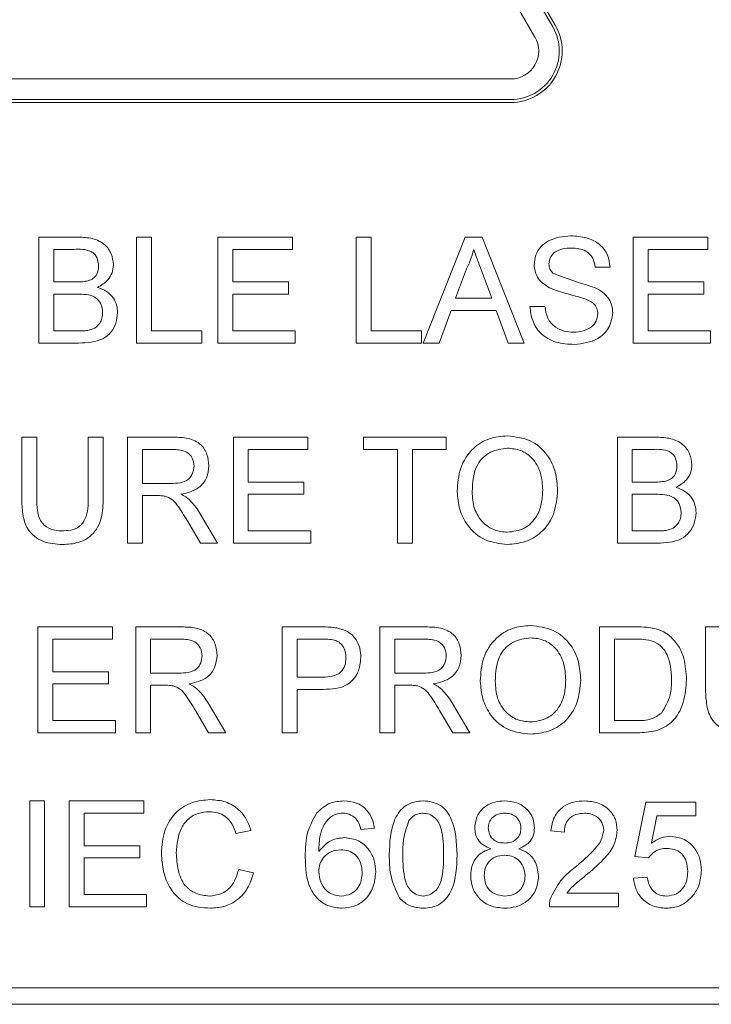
# Paper-space layout 'Sheet1' of a CAD drawing. Header units: millimetres. Extents: x 0 to 432, y 0 to 279.
# Tile 19 of 90: x 196 to 204, y 81 to 92. Entities that reach past the tile are written whole.
import ezdxf

# ---------------------------------------------------------------- set-up
doc = ezdxf.new("R2010")
doc.units = ezdxf.units.MM
doc.header["$LTSCALE"] = 0.5

psp = doc.layouts.new('Sheet1')

# ---------------------------------------------------------------- linework, layer by layer
at = {"color": 7, "linetype": 'Continuous', "lineweight": 15}
for p, q in [((202.145, 92.382), (195.542, 103.819)), ((202.175, 92.4), (195.572, 103.836)), ((201.938, 92.262), (195.334, 103.699)), ((188.449, 91.774), (201.655, 91.774)), ((188.449, 91.534), (201.655, 91.534)), ((188.449, 91.499), (201.655, 91.499)), ((196.163, 88.701), (196.163, 89.933)), ((196.163, 89.933), (196.624, 89.933)), ((197.3, 88.701), (197.3, 89.933)), ((197.3, 89.933), (197.473, 89.933)), ((197.473, 89.933), (197.473, 88.843)), ((198.247, 89.933), (199.116, 89.933)), ((198.247, 88.701), (198.247, 89.933)), ((199.116, 89.933), (199.116, 89.791)), ((199.858, 88.701), (199.858, 89.933)), ((199.858, 89.933), (200.032, 89.933)), ((200.032, 89.933), (200.032, 88.843)), ((200.638, 88.701), (201.127, 89.933)), ((201.127, 89.933), (201.323, 89.933)), ((201.323, 89.933), (201.812, 88.701)), ((203.08, 88.701), (203.08, 89.933)), ((203.08, 89.933), (203.949, 89.933)), ((203.949, 89.933), (203.949, 89.791)), ((196.571, 89.791), (196.336, 89.791)), ((196.336, 89.791), (196.336, 89.412)), ((199.116, 89.791), (198.421, 89.791)), ((198.421, 89.791), (198.421, 89.412)), ((203.254, 89.791), (203.254, 89.412)), ((203.949, 89.791), (203.254, 89.791)), ((201.14, 89.563), (201.014, 89.222)), ((201.435, 89.222), (201.315, 89.546)), ((202.812, 89.586), (202.638, 89.586)), ((196.336, 89.412), (196.59, 89.412)), ((198.421, 89.412), (199.069, 89.412)), ((199.069, 89.412), (199.069, 89.27)), ((203.254, 89.412), (203.902, 89.412)), ((203.902, 89.412), (203.902, 89.27)), ((196.336, 89.27), (196.336, 88.843)), ((196.608, 89.27), (196.336, 89.27)), ((199.069, 89.27), (198.421, 89.27)), ((198.421, 89.27), (198.421, 88.843)), ((203.902, 89.27), (203.254, 89.27)), ((203.254, 89.27), (203.254, 88.843)), ((201.014, 89.222), (201.435, 89.222)), ((200.962, 89.08), (200.822, 88.701)), ((201.487, 89.08), (200.962, 89.08)), ((201.627, 88.701), (201.487, 89.08)), ((201.88, 89.128), (202.054, 89.128)), ((196.336, 88.843), (196.628, 88.843)), ((197.473, 88.843), (198.058, 88.843)), ((198.058, 88.843), (198.058, 88.701)), ((198.421, 88.843), (199.148, 88.843)), ((199.148, 88.843), (199.148, 88.701)), ((200.032, 88.843), (200.617, 88.843)), ((200.617, 88.843), (200.617, 88.701)), ((203.254, 88.843), (203.981, 88.843)), ((203.981, 88.843), (203.981, 88.701)), ((196.625, 88.701), (196.163, 88.701)), ((198.058, 88.701), (197.3, 88.701)), ((199.148, 88.701), (198.247, 88.701)), ((200.617, 88.701), (199.858, 88.701)), ((200.822, 88.701), (200.638, 88.701)), ((201.812, 88.701), (201.627, 88.701)), ((203.981, 88.701), (203.08, 88.701)), ((195.963, 86.896), (195.963, 87.605)), ((195.963, 87.605), (196.137, 87.605)), ((196.137, 87.605), (196.137, 86.905)), ((196.737, 87.605), (196.911, 87.605)), ((196.737, 86.905), (196.737, 87.605)), ((196.911, 87.605), (196.911, 86.896)), ((197.195, 86.373), (197.195, 87.605)), ((197.195, 87.605), (197.729, 87.605)), ((198.427, 87.605), (199.295, 87.605)), ((198.427, 86.373), (198.427, 87.605)), ((199.295, 87.605), (199.295, 87.463)), ((199.943, 87.463), (199.943, 87.605)), ((199.943, 87.605), (200.906, 87.605)), ((200.906, 87.605), (200.906, 87.463)), ((202.897, 86.373), (202.897, 87.605)), ((202.897, 87.605), (203.358, 87.605)), ((197.736, 87.463), (197.369, 87.463)), ((197.369, 87.463), (197.369, 87.068)), ((199.295, 87.463), (198.601, 87.463)), ((198.601, 87.463), (198.601, 87.084)), ((200.338, 87.463), (199.943, 87.463)), ((200.338, 86.373), (200.338, 87.463)), ((200.906, 87.463), (200.512, 87.463)), ((200.512, 87.463), (200.512, 86.373)), ((203.305, 87.463), (203.07, 87.463)), ((203.07, 87.463), (203.07, 87.084)), ((198.601, 87.084), (199.248, 87.084)), ((199.248, 87.084), (199.248, 86.942)), ((203.07, 87.084), (203.324, 87.084)), ((197.369, 87.068), (197.699, 87.068)), ((197.546, 86.926), (197.369, 86.926)), ((197.369, 86.926), (197.369, 86.373)), ((199.248, 86.942), (198.601, 86.942)), ((198.601, 86.942), (198.601, 86.515)), ((203.342, 86.942), (203.07, 86.942)), ((203.07, 86.942), (203.07, 86.515)), ((198.044, 86.373), (197.891, 86.633)), ((198.041, 86.713), (198.243, 86.373)), ((198.601, 86.515), (199.327, 86.515)), ((199.327, 86.515), (199.327, 86.373)), ((203.07, 86.515), (203.362, 86.515)), ((197.369, 86.373), (197.195, 86.373)), ((198.243, 86.373), (198.044, 86.373)), ((199.327, 86.373), (198.427, 86.373)), ((200.512, 86.373), (200.338, 86.373)), ((203.359, 86.373), (202.897, 86.373)), ((196.152, 84.166), (196.152, 85.398)), ((196.152, 85.398), (197.021, 85.398)), ((197.021, 85.398), (197.021, 85.256)), ((197.29, 84.166), (197.29, 85.398)), ((197.29, 85.398), (197.824, 85.398)), ((198.995, 84.166), (198.995, 85.398)), ((198.995, 85.398), (199.448, 85.398)), ((200.133, 84.166), (200.133, 85.398)), ((200.133, 85.398), (200.667, 85.398)), ((202.691, 84.166), (202.691, 85.398)), ((202.691, 85.398), (203.112, 85.398)), ((203.923, 84.689), (203.923, 85.398)), ((203.923, 85.398), (204.097, 85.398)), ((197.021, 85.256), (196.326, 85.256)), ((196.326, 85.256), (196.326, 84.877)), ((197.831, 85.256), (197.463, 85.256)), ((197.463, 85.256), (197.463, 84.861)), ((199.463, 85.256), (199.169, 85.256)), ((199.169, 85.256), (199.169, 84.813)), ((200.673, 85.256), (200.306, 85.256)), ((200.306, 85.256), (200.306, 84.861)), ((203.115, 85.256), (202.865, 85.256)), ((202.865, 85.256), (202.865, 84.308)), ((196.326, 84.877), (196.974, 84.877)), ((196.974, 84.877), (196.974, 84.734)), ((197.463, 84.861), (197.793, 84.861)), ((199.169, 84.813), (199.466, 84.813)), ((200.306, 84.861), (200.636, 84.861)), ((196.974, 84.734), (196.326, 84.734)), ((196.326, 84.734), (196.326, 84.308)), ((197.641, 84.719), (197.463, 84.719)), ((197.463, 84.719), (197.463, 84.166)), ((199.471, 84.671), (199.169, 84.671)), ((199.169, 84.671), (199.169, 84.166)), ((200.484, 84.719), (200.306, 84.719)), ((200.306, 84.719), (200.306, 84.166)), ((198.136, 84.506), (198.338, 84.166)), ((200.979, 84.506), (201.181, 84.166)), ((198.139, 84.166), (197.986, 84.426)), ((200.982, 84.166), (200.828, 84.426)), ((196.326, 84.308), (197.053, 84.308)), ((197.053, 84.308), (197.053, 84.166)), ((202.865, 84.308), (203.119, 84.308)), ((197.053, 84.166), (196.152, 84.166)), ((197.463, 84.166), (197.29, 84.166)), ((198.338, 84.166), (198.139, 84.166)), ((199.169, 84.166), (198.995, 84.166)), ((200.306, 84.166), (200.133, 84.166)), ((201.181, 84.166), (200.982, 84.166)), ((203.132, 84.166), (202.691, 84.166)), ((196.057, 82.141), (196.057, 83.373)), ((196.057, 83.373), (196.23, 83.373)), ((196.23, 83.373), (196.23, 82.141)), ((196.515, 82.141), (196.515, 83.373)), ((196.515, 83.373), (197.383, 83.373)), ((197.383, 83.373), (197.383, 83.231)), ((203.101, 82.725), (203.227, 83.357)), ((203.227, 83.357), (203.812, 83.357)), ((203.812, 83.357), (203.812, 83.199)), ((197.383, 83.231), (196.688, 83.231)), ((196.688, 83.231), (196.688, 82.852)), ((203.356, 83.199), (203.294, 82.88)), ((203.812, 83.199), (203.356, 83.199)), ((198.631, 83.031), (198.457, 82.993)), ((200.068, 83.057), (199.91, 83.041)), ((202.28, 83.01), (202.122, 83.025)), ((196.688, 82.852), (197.336, 82.852)), ((197.336, 82.852), (197.336, 82.71)), ((203.259, 82.71), (203.101, 82.725)), ((197.336, 82.71), (196.688, 82.71)), ((196.688, 82.71), (196.688, 82.283)), ((198.489, 82.576), (198.663, 82.535)), ((203.085, 82.473), (203.243, 82.488)), ((196.688, 82.283), (197.415, 82.283)), ((197.415, 82.283), (197.415, 82.141)), ((202.309, 82.299), (202.911, 82.299)), ((202.911, 82.299), (202.911, 82.141)), ((196.23, 82.141), (196.057, 82.141)), ((197.415, 82.141), (196.515, 82.141)), ((202.911, 82.141), (202.106, 82.141)), ((216.409, 81.197), (176.404, 81.197)), ((176.404, 81.007), (216.409, 81.007))]:
    psp.add_line(p, q, dxfattribs=at)
for radius in [0.6, 0.566, 0.326]:
    psp.add_arc((201.655, 92.1), radius, 270, 30, dxfattribs=at)
for points, knots in [([(201.927, 89.612), (201.932, 89.65), (201.94, 89.725), (202.001, 89.825), (202.135, 89.928), (202.264, 89.94), (202.355, 89.949)], [0, 0, 0, 0, 0.187029, 0.374124, 0.56114, 1, 1, 1, 1]), ([(202.355, 89.949), (202.416, 89.945), (202.538, 89.937), (202.696, 89.86), (202.792, 89.729), (202.805, 89.633), (202.812, 89.586)], [0, 0, 0, 0, 0.280797, 0.560151, 0.779877, 1, 1, 1, 1]), ([(196.624, 89.933), (196.678, 89.931), (196.787, 89.928), (196.93, 89.86), (197.014, 89.742), (197.026, 89.656), (197.031, 89.614)], [0, 0, 0, 0, 0.281116, 0.560026, 0.780112, 1, 1, 1, 1]), ([(196.858, 89.598), (196.854, 89.632), (196.848, 89.682), (196.811, 89.739), (196.727, 89.797), (196.64, 89.794), (196.571, 89.791)], [0, 0, 0, 0, 0.249512, 0.375019, 0.500244, 1, 1, 1, 1]), ([(201.225, 89.791), (201.213, 89.747), (201.192, 89.668), (201.156, 89.596), (201.14, 89.563)], [0, 0, 0, 0, 0.559915, 1, 1, 1, 1]), ([(201.315, 89.546), (201.298, 89.592), (201.268, 89.673), (201.238, 89.755), (201.225, 89.791)], [0, 0, 0, 0, 0.560002, 1, 1, 1, 1]), ([(202.362, 89.807), (202.328, 89.806), (202.262, 89.803), (202.173, 89.769), (202.112, 89.702), (202.105, 89.649), (202.101, 89.623)], [0, 0, 0, 0, 0.28129, 0.56082, 0.78068, 1, 1, 1, 1]), ([(202.638, 89.586), (202.632, 89.622), (202.618, 89.696), (202.519, 89.797), (202.422, 89.803), (202.362, 89.807)], [0, 0, 0, 0, 0.281097, 0.560287, 1, 1, 1, 1]), ([(196.738, 89.426), (196.758, 89.434), (196.797, 89.45), (196.849, 89.51), (196.854, 89.565), (196.858, 89.598)], [0, 0, 0, 0, 0.280869, 0.561063, 1, 1, 1, 1]), ([(197.031, 89.614), (197.028, 89.582), (197.021, 89.518), (196.961, 89.417), (196.89, 89.374), (196.846, 89.349)], [0, 0, 0, 0, 0.280336, 0.5608, 1, 1, 1, 1]), ([(202.109, 89.345), (202.082, 89.361), (202.026, 89.392), (201.947, 89.479), (201.935, 89.561), (201.927, 89.612)], [0, 0, 0, 0, 0.281445, 0.562273, 1, 1, 1, 1]), ([(202.101, 89.623), (202.103, 89.6), (202.107, 89.559), (202.134, 89.528), (202.145, 89.514)], [0, 0, 0, 0, 0.559617, 1, 1, 1, 1]), ([(202.145, 89.514), (202.234, 89.48), (202.394, 89.42), (202.558, 89.37), (202.63, 89.349)], [0, 0, 0, 0, 0.5583825, 1, 1, 1, 1]), ([(196.59, 89.412), (196.618, 89.412), (196.668, 89.412), (196.717, 89.422), (196.738, 89.426)], [0, 0, 0, 0, 0.560393, 1, 1, 1, 1]), ([(196.905, 89.057), (196.901, 89.092), (196.895, 89.145), (196.855, 89.203), (196.772, 89.269), (196.681, 89.269), (196.608, 89.27)], [0, 0, 0, 0, 0.249802, 0.375546, 0.501154, 1, 1, 1, 1]), ([(196.846, 89.349), (196.882, 89.336), (196.954, 89.31), (197.03, 89.232), (197.073, 89.143), (197.077, 89.084), (197.079, 89.054)], [0, 0, 0, 0, 0.280211, 0.55967, 0.779709, 1, 1, 1, 1]), ([(202.538, 89.209), (202.49, 89.224), (202.41, 89.25), (202.296, 89.279), (202.201, 89.306), (202.14, 89.332), (202.109, 89.345)], [0, 0, 0, 0, 0.339939, 0.560025, 0.780082, 1, 1, 1, 1]), ([(202.63, 89.349), (202.662, 89.332), (202.728, 89.299), (202.798, 89.224), (202.838, 89.137), (202.842, 89.08), (202.843, 89.051)], [0, 0, 0, 0, 0.280371, 0.559909, 0.779859, 1, 1, 1, 1]), ([(202.67, 89.042), (202.668, 89.064), (202.664, 89.106), (202.619, 89.171), (202.569, 89.194), (202.538, 89.209)], [0, 0, 0, 0, 0.280089, 0.55997, 1, 1, 1, 1]), ([(197.079, 89.054), (197.075, 89.013), (197.067, 88.932), (197.007, 88.822), (196.864, 88.71), (196.724, 88.705), (196.625, 88.701)], [0, 0, 0, 0, 0.187143, 0.374319, 0.560786, 1, 1, 1, 1]), ([(196.733, 88.849), (196.76, 88.856), (196.814, 88.869), (196.871, 88.926), (196.901, 88.991), (196.904, 89.035), (196.905, 89.057)], [0, 0, 0, 0, 0.28029, 0.559018, 0.779402, 1, 1, 1, 1]), ([(202.396, 88.685), (202.324, 88.689), (202.181, 88.696), (202.001, 88.799), (201.899, 88.959), (201.886, 89.071), (201.88, 89.128)], [0, 0, 0, 0, 0.280814, 0.559563, 0.77962, 1, 1, 1, 1]), ([(202.054, 89.128), (202.061, 89.081), (202.075, 88.987), (202.166, 88.885), (202.278, 88.835), (202.352, 88.83), (202.388, 88.828)], [0, 0, 0, 0, 0.280632, 0.558674, 0.779197, 1, 1, 1, 1]), ([(202.388, 88.828), (202.425, 88.83), (202.499, 88.835), (202.594, 88.88), (202.657, 88.956), (202.666, 89.014), (202.67, 89.042)], [0, 0, 0, 0, 0.280917, 0.560813, 0.780502, 1, 1, 1, 1]), ([(202.843, 89.051), (202.834, 88.991), (202.814, 88.871), (202.647, 88.714), (202.491, 88.696), (202.396, 88.685)], [0, 0, 0, 0, 0.279942, 0.56008, 1, 1, 1, 1]), ([(196.628, 88.843), (196.648, 88.843), (196.683, 88.843), (196.718, 88.847), (196.733, 88.849)], [0, 0, 0, 0, 0.560099, 1, 1, 1, 1]), ([(197.729, 87.605), (197.786, 87.605), (197.899, 87.603), (198.051, 87.536), (198.129, 87.406), (198.138, 87.318), (198.142, 87.273)], [0, 0, 0, 0, 0.281671, 0.559202, 0.779411, 1, 1, 1, 1]), ([(201.033, 86.973), (201.039, 87.065), (201.051, 87.25), (201.195, 87.474), (201.4, 87.603), (201.545, 87.615), (201.618, 87.621)], [0, 0, 0, 0, 0.2805704, 0.5595746, 0.7795608, 1, 1, 1, 1]), ([(201.618, 87.621), (201.709, 87.61), (201.89, 87.589), (202.089, 87.415), (202.187, 87.2), (202.197, 87.058), (202.202, 86.987)], [0, 0, 0, 0, 0.279564, 0.558584, 0.779087, 1, 1, 1, 1]), ([(203.358, 87.605), (203.412, 87.603), (203.521, 87.6), (203.664, 87.532), (203.748, 87.414), (203.76, 87.329), (203.765, 87.286)], [0, 0, 0, 0, 0.281116, 0.560026, 0.780112, 1, 1, 1, 1]), ([(197.969, 87.269), (197.965, 87.302), (197.957, 87.366), (197.872, 87.455), (197.787, 87.46), (197.736, 87.463)], [0, 0, 0, 0, 0.280406, 0.559981, 1, 1, 1, 1]), ([(201.619, 87.479), (201.55, 87.47), (201.412, 87.451), (201.222, 87.265), (201.212, 87.083), (201.207, 86.971)], [0, 0, 0, 0, 0.280128, 0.559653, 1, 1, 1, 1]), ([(202.028, 86.989), (202.024, 87.056), (202.015, 87.19), (201.923, 87.36), (201.777, 87.462), (201.672, 87.473), (201.619, 87.479)], [0, 0, 0, 0, 0.2807967, 0.5600682, 0.779984, 1, 1, 1, 1]), ([(203.591, 87.271), (203.588, 87.304), (203.582, 87.354), (203.544, 87.411), (203.461, 87.469), (203.374, 87.466), (203.305, 87.463)], [0, 0, 0, 0, 0.249512, 0.375019, 0.500244, 1, 1, 1, 1]), ([(197.699, 87.068), (197.734, 87.069), (197.806, 87.07), (197.904, 87.105), (197.959, 87.185), (197.966, 87.241), (197.969, 87.269)], [0, 0, 0, 0, 0.281563, 0.560238, 0.779872, 1, 1, 1, 1]), ([(198.142, 87.273), (198.137, 87.225), (198.127, 87.129), (198.014, 86.987), (197.891, 86.959), (197.816, 86.942)], [0, 0, 0, 0, 0.280517, 0.560502, 1, 1, 1, 1]), ([(203.472, 87.099), (203.492, 87.107), (203.531, 87.122), (203.582, 87.182), (203.588, 87.237), (203.591, 87.271)], [0, 0, 0, 0, 0.280869, 0.561063, 1, 1, 1, 1]), ([(203.765, 87.286), (203.762, 87.254), (203.755, 87.19), (203.695, 87.089), (203.624, 87.047), (203.58, 87.021)], [0, 0, 0, 0, 0.280336, 0.5608, 1, 1, 1, 1]), ([(203.324, 87.084), (203.352, 87.084), (203.402, 87.084), (203.451, 87.094), (203.472, 87.099)], [0, 0, 0, 0, 0.560393, 1, 1, 1, 1]), ([(201.617, 86.357), (201.528, 86.368), (201.35, 86.388), (201.153, 86.557), (201.051, 86.764), (201.039, 86.903), (201.033, 86.973)], [0, 0, 0, 0, 0.2796, 0.558765, 0.77931, 1, 1, 1, 1]), ([(201.207, 86.971), (201.211, 86.905), (201.219, 86.774), (201.318, 86.613), (201.461, 86.514), (201.565, 86.505), (201.616, 86.5)], [0, 0, 0, 0, 0.280657, 0.559885, 0.779849, 1, 1, 1, 1]), ([(201.616, 86.5), (201.684, 86.508), (201.819, 86.526), (201.959, 86.666), (202.02, 86.83), (202.025, 86.936), (202.028, 86.989)], [0, 0, 0, 0, 0.2791, 0.558192, 0.778806, 1, 1, 1, 1]), ([(202.202, 86.987), (202.194, 86.897), (202.178, 86.717), (202.035, 86.498), (201.829, 86.378), (201.688, 86.364), (201.617, 86.357)], [0, 0, 0, 0, 0.280353, 0.559502, 0.779635, 1, 1, 1, 1]), ([(203.58, 87.021), (203.616, 87.008), (203.688, 86.982), (203.764, 86.905), (203.806, 86.816), (203.811, 86.756), (203.813, 86.726)], [0, 0, 0, 0, 0.280211, 0.55967, 0.779709, 1, 1, 1, 1]), ([(196.44, 86.357), (196.361, 86.362), (196.205, 86.371), (196.021, 86.516), (195.969, 86.714), (195.965, 86.835), (195.963, 86.896)], [0, 0, 0, 0, 0.280729, 0.557904, 0.778403, 1, 1, 1, 1]), ([(196.137, 86.905), (196.137, 86.852), (196.138, 86.749), (196.184, 86.603), (196.303, 86.524), (196.385, 86.518), (196.426, 86.515)], [0, 0, 0, 0, 0.281788, 0.560122, 0.779386, 1, 1, 1, 1]), ([(196.426, 86.515), (196.462, 86.517), (196.534, 86.52), (196.64, 86.558), (196.736, 86.693), (196.737, 86.817), (196.737, 86.905)], [0, 0, 0, 0, 0.187561, 0.374239, 0.559719, 1, 1, 1, 1]), ([(196.911, 86.896), (196.909, 86.819), (196.907, 86.665), (196.803, 86.464), (196.622, 86.367), (196.5, 86.361), (196.44, 86.357)], [0, 0, 0, 0, 0.281627, 0.559158, 0.778983, 1, 1, 1, 1]), ([(197.632, 86.92), (197.616, 86.922), (197.588, 86.926), (197.559, 86.926), (197.546, 86.926)], [0, 0, 0, 0, 0.559853, 1, 1, 1, 1]), ([(197.891, 86.633), (197.853, 86.696), (197.8, 86.784), (197.714, 86.888), (197.659, 86.91), (197.632, 86.92)], [0, 0, 0, 0, 0.56088, 0.780729, 1, 1, 1, 1]), ([(197.816, 86.942), (197.835, 86.932), (197.869, 86.916), (197.898, 86.892), (197.911, 86.881)], [0, 0, 0, 0, 0.56012, 1, 1, 1, 1]), ([(197.911, 86.881), (197.939, 86.852), (197.988, 86.801), (198.025, 86.74), (198.041, 86.713)], [0, 0, 0, 0, 0.559794, 1, 1, 1, 1]), ([(203.639, 86.729), (203.635, 86.764), (203.629, 86.817), (203.589, 86.875), (203.506, 86.941), (203.414, 86.941), (203.342, 86.942)], [0, 0, 0, 0, 0.249802, 0.375546, 0.501154, 1, 1, 1, 1]), ([(203.813, 86.726), (203.809, 86.686), (203.801, 86.604), (203.741, 86.494), (203.598, 86.382), (203.457, 86.377), (203.359, 86.373)], [0, 0, 0, 0, 0.187143, 0.374319, 0.560786, 1, 1, 1, 1]), ([(203.467, 86.521), (203.494, 86.528), (203.548, 86.541), (203.605, 86.598), (203.635, 86.663), (203.638, 86.707), (203.639, 86.729)], [0, 0, 0, 0, 0.28029, 0.559018, 0.779402, 1, 1, 1, 1]), ([(203.362, 86.515), (203.381, 86.515), (203.417, 86.515), (203.452, 86.52), (203.467, 86.521)], [0, 0, 0, 0, 0.560099, 1, 1, 1, 1]), ([(197.824, 85.398), (197.881, 85.397), (197.994, 85.396), (198.145, 85.329), (198.224, 85.199), (198.233, 85.11), (198.237, 85.066)], [0, 0, 0, 0, 0.281671, 0.559202, 0.779411, 1, 1, 1, 1]), ([(199.448, 85.398), (199.482, 85.398), (199.543, 85.397), (199.604, 85.39), (199.631, 85.386)], [0, 0, 0, 0, 0.560101, 1, 1, 1, 1]), ([(199.631, 85.386), (199.675, 85.375), (199.764, 85.354), (199.856, 85.259), (199.904, 85.151), (199.909, 85.079), (199.911, 85.044)], [0, 0, 0, 0, 0.280013, 0.55891, 0.779396, 1, 1, 1, 1]), ([(200.667, 85.398), (200.724, 85.397), (200.837, 85.396), (200.988, 85.329), (201.067, 85.199), (201.076, 85.11), (201.08, 85.066)], [0, 0, 0, 0, 0.281671, 0.559202, 0.779411, 1, 1, 1, 1]), ([(201.301, 84.766), (201.307, 84.858), (201.319, 85.042), (201.463, 85.266), (201.669, 85.396), (201.814, 85.408), (201.886, 85.414)], [0, 0, 0, 0, 0.28057, 0.559575, 0.779561, 1, 1, 1, 1]), ([(201.886, 85.414), (201.977, 85.403), (202.158, 85.382), (202.358, 85.208), (202.456, 84.993), (202.465, 84.851), (202.47, 84.78)], [0, 0, 0, 0, 0.2795644, 0.5585841, 0.7790872, 1, 1, 1, 1]), ([(203.112, 85.398), (203.153, 85.398), (203.226, 85.397), (203.298, 85.385), (203.33, 85.38)], [0, 0, 0, 0, 0.560174, 1, 1, 1, 1]), ([(203.33, 85.38), (203.367, 85.37), (203.432, 85.351), (203.486, 85.31), (203.509, 85.292)], [0, 0, 0, 0, 0.559847, 1, 1, 1, 1]), ([(198.064, 85.062), (198.06, 85.094), (198.052, 85.158), (197.967, 85.247), (197.882, 85.252), (197.831, 85.256)], [0, 0, 0, 0, 0.280406, 0.559981, 1, 1, 1, 1]), ([(199.605, 85.245), (199.579, 85.249), (199.532, 85.256), (199.484, 85.256), (199.463, 85.256)], [0, 0, 0, 0, 0.5595849, 1, 1, 1, 1]), ([(199.738, 85.039), (199.736, 85.063), (199.733, 85.113), (199.703, 85.175), (199.659, 85.223), (199.623, 85.237), (199.605, 85.245)], [0, 0, 0, 0, 0.2802608, 0.5600775, 0.7801497, 1, 1, 1, 1]), ([(200.906, 85.062), (200.903, 85.094), (200.895, 85.158), (200.81, 85.247), (200.725, 85.252), (200.673, 85.256)], [0, 0, 0, 0, 0.280406, 0.559981, 1, 1, 1, 1]), ([(201.887, 85.271), (201.818, 85.262), (201.68, 85.244), (201.49, 85.057), (201.481, 84.875), (201.475, 84.764)], [0, 0, 0, 0, 0.280128, 0.559653, 1, 1, 1, 1]), ([(202.296, 84.781), (202.292, 84.848), (202.284, 84.982), (202.191, 85.152), (202.046, 85.255), (201.94, 85.266), (201.887, 85.271)], [0, 0, 0, 0, 0.2807967, 0.5600682, 0.779984, 1, 1, 1, 1]), ([(203.318, 85.23), (203.281, 85.239), (203.214, 85.256), (203.145, 85.256), (203.115, 85.256)], [0, 0, 0, 0, 0.559255, 1, 1, 1, 1]), ([(203.509, 85.292), (203.546, 85.254), (203.618, 85.179), (203.688, 85.004), (203.697, 84.87), (203.702, 84.788)], [0, 0, 0, 0, 0.279769, 0.559929, 1, 1, 1, 1]), ([(203.528, 84.791), (203.523, 84.889), (203.515, 85.025), (203.417, 85.172), (203.351, 85.211), (203.318, 85.23)], [0, 0, 0, 0, 0.55915, 0.78004, 1, 1, 1, 1]), ([(197.793, 84.861), (197.829, 84.861), (197.9, 84.863), (197.999, 84.898), (198.054, 84.978), (198.06, 85.034), (198.064, 85.062)], [0, 0, 0, 0, 0.281563, 0.560238, 0.779872, 1, 1, 1, 1]), ([(198.237, 85.066), (198.232, 85.018), (198.222, 84.921), (198.108, 84.779), (197.986, 84.751), (197.911, 84.734)], [0, 0, 0, 0, 0.280517, 0.560502, 1, 1, 1, 1]), ([(199.466, 84.813), (199.504, 84.815), (199.579, 84.817), (199.68, 84.862), (199.732, 84.95), (199.736, 85.009), (199.738, 85.039)], [0, 0, 0, 0, 0.281401, 0.559753, 0.779356, 1, 1, 1, 1]), ([(199.911, 85.044), (199.905, 84.982), (199.892, 84.859), (199.735, 84.681), (199.571, 84.675), (199.471, 84.671)], [0, 0, 0, 0, 0.2807512, 0.5597085, 1, 1, 1, 1]), ([(200.636, 84.861), (200.672, 84.861), (200.743, 84.863), (200.842, 84.898), (200.897, 84.978), (200.903, 85.034), (200.906, 85.062)], [0, 0, 0, 0, 0.281563, 0.560238, 0.779872, 1, 1, 1, 1]), ([(201.08, 85.066), (201.075, 85.018), (201.065, 84.921), (200.951, 84.779), (200.829, 84.751), (200.753, 84.734)], [0, 0, 0, 0, 0.2805174, 0.5605016, 1, 1, 1, 1]), ([(203.702, 84.788), (203.696, 84.699), (203.683, 84.519), (203.558, 84.287), (203.345, 84.175), (203.204, 84.169), (203.132, 84.166)], [0, 0, 0, 0, 0.28084, 0.559952, 0.779068, 1, 1, 1, 1]), ([(203.41, 84.395), (203.451, 84.463), (203.525, 84.586), (203.527, 84.728), (203.528, 84.791)], [0, 0, 0, 0, 0.557452, 1, 1, 1, 1]), ([(197.727, 84.713), (197.711, 84.715), (197.683, 84.719), (197.654, 84.719), (197.641, 84.719)], [0, 0, 0, 0, 0.559853, 1, 1, 1, 1]), ([(197.986, 84.426), (197.948, 84.489), (197.895, 84.577), (197.809, 84.681), (197.754, 84.702), (197.727, 84.713)], [0, 0, 0, 0, 0.56088, 0.780729, 1, 1, 1, 1]), ([(197.911, 84.734), (197.93, 84.725), (197.964, 84.708), (197.993, 84.684), (198.006, 84.674)], [0, 0, 0, 0, 0.56012, 1, 1, 1, 1]), ([(198.006, 84.674), (198.034, 84.645), (198.083, 84.593), (198.12, 84.533), (198.136, 84.506)], [0, 0, 0, 0, 0.559794, 1, 1, 1, 1]), ([(200.57, 84.713), (200.554, 84.715), (200.525, 84.719), (200.497, 84.719), (200.484, 84.719)], [0, 0, 0, 0, 0.5598527, 1, 1, 1, 1]), ([(200.828, 84.426), (200.791, 84.489), (200.738, 84.577), (200.652, 84.681), (200.597, 84.702), (200.57, 84.713)], [0, 0, 0, 0, 0.56088, 0.780729, 1, 1, 1, 1]), ([(200.753, 84.734), (200.773, 84.725), (200.807, 84.708), (200.836, 84.684), (200.849, 84.674)], [0, 0, 0, 0, 0.56012, 1, 1, 1, 1]), ([(200.849, 84.674), (200.877, 84.645), (200.926, 84.593), (200.963, 84.533), (200.979, 84.506)], [0, 0, 0, 0, 0.559794, 1, 1, 1, 1]), ([(201.886, 84.15), (201.797, 84.16), (201.619, 84.181), (201.422, 84.349), (201.32, 84.557), (201.307, 84.696), (201.301, 84.766)], [0, 0, 0, 0, 0.2796, 0.558765, 0.77931, 1, 1, 1, 1]), ([(201.475, 84.764), (201.479, 84.698), (201.488, 84.566), (201.587, 84.405), (201.73, 84.307), (201.833, 84.297), (201.885, 84.292)], [0, 0, 0, 0, 0.280657, 0.559885, 0.779849, 1, 1, 1, 1]), ([(201.885, 84.292), (201.953, 84.301), (202.088, 84.318), (202.228, 84.459), (202.289, 84.622), (202.294, 84.728), (202.296, 84.781)], [0, 0, 0, 0, 0.2791, 0.558192, 0.778806, 1, 1, 1, 1]), ([(202.47, 84.78), (202.462, 84.69), (202.447, 84.509), (202.303, 84.29), (202.098, 84.171), (201.956, 84.157), (201.886, 84.15)], [0, 0, 0, 0, 0.280353, 0.559502, 0.779635, 1, 1, 1, 1]), ([(204.4, 84.15), (204.321, 84.154), (204.166, 84.163), (203.981, 84.309), (203.929, 84.506), (203.925, 84.628), (203.923, 84.689)], [0, 0, 0, 0, 0.280729, 0.557904, 0.778403, 1, 1, 1, 1]), ([(203.119, 84.308), (203.179, 84.308), (203.285, 84.308), (203.372, 84.369), (203.41, 84.395)], [0, 0, 0, 0, 0.561861, 1, 1, 1, 1]), ([(197.589, 82.766), (197.595, 82.855), (197.609, 83.032), (197.746, 83.25), (197.947, 83.369), (198.087, 83.382), (198.156, 83.389)], [0, 0, 0, 0, 0.280492, 0.55957, 0.779615, 1, 1, 1, 1]), ([(198.156, 83.389), (198.217, 83.384), (198.337, 83.375), (198.485, 83.286), (198.584, 83.165), (198.615, 83.075), (198.631, 83.031)], [0, 0, 0, 0, 0.280081, 0.559449, 0.779549, 1, 1, 1, 1]), ([(199.397, 83.233), (199.448, 83.279), (199.538, 83.361), (199.659, 83.369), (199.713, 83.373)], [0, 0, 0, 0, 0.55838, 1, 1, 1, 1]), ([(199.713, 83.373), (199.762, 83.369), (199.861, 83.361), (199.978, 83.28), (200.047, 83.171), (200.061, 83.095), (200.068, 83.057)], [0, 0, 0, 0, 0.280049, 0.559187, 0.779374, 1, 1, 1, 1]), ([(200.242, 82.749), (200.247, 82.891), (200.253, 83.069), (200.357, 83.252), (200.434, 83.324), (200.532, 83.367), (200.602, 83.371), (200.637, 83.373)], [0, 0, 0, 0, 0.499149, 0.624522, 0.749597, 0.874674, 1, 1, 1, 1]), ([(200.637, 83.373), (200.672, 83.371), (200.742, 83.366), (200.84, 83.324), (200.918, 83.253), (201.016, 83.066), (201.025, 82.889), (201.032, 82.749)], [0, 0, 0, 0, 0.125373, 0.250644, 0.375698, 0.501113, 1, 1, 1, 1]), ([(201.237, 83.062), (201.243, 83.111), (201.256, 83.209), (201.353, 83.313), (201.468, 83.366), (201.544, 83.371), (201.583, 83.373)], [0, 0, 0, 0, 0.279271, 0.558676, 0.779074, 1, 1, 1, 1]), ([(201.583, 83.373), (201.632, 83.369), (201.731, 83.362), (201.848, 83.282), (201.921, 83.175), (201.928, 83.097), (201.932, 83.058)], [0, 0, 0, 0, 0.280348, 0.559692, 0.779821, 1, 1, 1, 1]), ([(202.122, 83.025), (202.131, 83.08), (202.149, 83.189), (202.255, 83.31), (202.387, 83.366), (202.473, 83.371), (202.517, 83.373)], [0, 0, 0, 0, 0.280235, 0.558893, 0.779132, 1, 1, 1, 1]), ([(202.517, 83.373), (202.57, 83.369), (202.678, 83.362), (202.806, 83.276), (202.884, 83.159), (202.892, 83.075), (202.896, 83.033)], [0, 0, 0, 0, 0.280482, 0.559644, 0.779749, 1, 1, 1, 1]), ([(198.148, 83.247), (198.104, 83.244), (198.017, 83.238), (197.901, 83.171), (197.782, 83.02), (197.77, 82.871), (197.762, 82.767)], [0, 0, 0, 0, 0.187223, 0.373906, 0.560736, 1, 1, 1, 1]), ([(198.457, 82.993), (198.444, 83.032), (198.417, 83.108), (198.34, 83.196), (198.244, 83.241), (198.18, 83.245), (198.148, 83.247)], [0, 0, 0, 0, 0.280553, 0.559739, 0.779654, 1, 1, 1, 1]), ([(199.263, 82.718), (199.265, 82.821), (199.267, 83.004), (199.358, 83.163), (199.397, 83.233)], [0, 0, 0, 0, 0.5613959, 1, 1, 1, 1]), ([(199.568, 83.194), (199.538, 83.164), (199.478, 83.104), (199.426, 82.959), (199.423, 82.85), (199.421, 82.784)], [0, 0, 0, 0, 0.279359, 0.559176, 1, 1, 1, 1]), ([(199.702, 83.231), (199.676, 83.229), (199.629, 83.225), (199.586, 83.204), (199.568, 83.194)], [0, 0, 0, 0, 0.5597166, 1, 1, 1, 1]), ([(199.853, 83.168), (199.829, 83.188), (199.784, 83.225), (199.728, 83.229), (199.702, 83.231)], [0, 0, 0, 0, 0.559004, 1, 1, 1, 1]), ([(200.635, 83.231), (200.617, 83.23), (200.582, 83.227), (200.521, 83.202), (200.49, 83.167), (200.471, 83.146)], [0, 0, 0, 0, 0.280453, 0.560688, 1, 1, 1, 1]), ([(200.874, 82.749), (200.873, 82.85), (200.871, 82.976), (200.822, 83.12), (200.775, 83.18), (200.711, 83.224), (200.66, 83.228), (200.635, 83.231)], [0, 0, 0, 0, 0.500352, 0.625529, 0.750516, 0.875255, 1, 1, 1, 1]), ([(201.585, 83.231), (201.558, 83.229), (201.504, 83.226), (201.44, 83.183), (201.402, 83.124), (201.397, 83.082), (201.395, 83.061)], [0, 0, 0, 0, 0.280365, 0.559367, 0.779701, 1, 1, 1, 1]), ([(201.774, 83.054), (201.771, 83.081), (201.765, 83.136), (201.713, 83.197), (201.649, 83.227), (201.606, 83.23), (201.585, 83.231)], [0, 0, 0, 0, 0.279693, 0.559145, 0.779317, 1, 1, 1, 1]), ([(202.513, 83.231), (202.479, 83.228), (202.411, 83.223), (202.329, 83.168), (202.285, 83.09), (202.282, 83.036), (202.28, 83.01)], [0, 0, 0, 0, 0.28041, 0.559489, 0.779375, 1, 1, 1, 1]), ([(202.738, 83.031), (202.733, 83.063), (202.725, 83.126), (202.661, 83.192), (202.587, 83.226), (202.538, 83.229), (202.513, 83.231)], [0, 0, 0, 0, 0.27908, 0.558612, 0.779043, 1, 1, 1, 1]), ([(199.91, 83.041), (199.904, 83.067), (199.893, 83.112), (199.865, 83.151), (199.853, 83.168)], [0, 0, 0, 0, 0.560488, 1, 1, 1, 1]), ([(200.471, 83.146), (200.446, 83.075), (200.4, 82.946), (200.4, 82.809), (200.4, 82.749)], [0, 0, 0, 0, 0.558059, 1, 1, 1, 1]), ([(201.424, 82.817), (201.395, 82.829), (201.338, 82.853), (201.275, 82.915), (201.242, 82.989), (201.239, 83.038), (201.237, 83.062)], [0, 0, 0, 0, 0.28031, 0.559637, 0.779691, 1, 1, 1, 1]), ([(201.395, 83.061), (201.398, 83.034), (201.403, 82.978), (201.455, 82.916), (201.521, 82.886), (201.564, 82.884), (201.586, 82.883)], [0, 0, 0, 0, 0.279936, 0.558845, 0.779075, 1, 1, 1, 1]), ([(201.586, 82.883), (201.613, 82.885), (201.667, 82.888), (201.731, 82.931), (201.769, 82.991), (201.772, 83.033), (201.774, 83.054)], [0, 0, 0, 0, 0.280478, 0.559259, 0.779576, 1, 1, 1, 1]), ([(201.932, 83.058), (201.929, 83.028), (201.924, 82.967), (201.865, 82.871), (201.793, 82.837), (201.75, 82.817)], [0, 0, 0, 0, 0.280612, 0.560833, 1, 1, 1, 1]), ([(202.406, 82.602), (202.485, 82.669), (202.595, 82.763), (202.716, 82.909), (202.73, 82.991), (202.738, 83.031)], [0, 0, 0, 0, 0.5613127, 0.7813859, 1, 1, 1, 1]), ([(202.896, 83.033), (202.887, 82.974), (202.871, 82.856), (202.738, 82.686), (202.624, 82.587), (202.554, 82.527)], [0, 0, 0, 0, 0.2787415, 0.5588337, 1, 1, 1, 1]), ([(203.294, 82.88), (203.331, 82.906), (203.398, 82.952), (203.478, 82.959), (203.513, 82.962)], [0, 0, 0, 0, 0.559939, 1, 1, 1, 1]), ([(203.513, 82.962), (203.57, 82.955), (203.683, 82.94), (203.802, 82.828), (203.866, 82.696), (203.872, 82.608), (203.875, 82.563)], [0, 0, 0, 0, 0.27917, 0.558797, 0.779169, 1, 1, 1, 1]), ([(199.421, 82.784), (199.466, 82.835), (199.547, 82.927), (199.667, 82.941), (199.72, 82.946)], [0, 0, 0, 0, 0.558625, 1, 1, 1, 1]), ([(199.72, 82.946), (199.777, 82.939), (199.89, 82.924), (200.01, 82.812), (200.075, 82.68), (200.081, 82.591), (200.084, 82.547)], [0, 0, 0, 0, 0.2791407, 0.5588147, 0.7791703, 1, 1, 1, 1]), ([(198.16, 82.125), (198.067, 82.132), (197.883, 82.145), (197.689, 82.333), (197.604, 82.552), (197.594, 82.695), (197.589, 82.766)], [0, 0, 0, 0, 0.279955, 0.558088, 0.778912, 1, 1, 1, 1]), ([(197.762, 82.767), (197.766, 82.701), (197.773, 82.569), (197.845, 82.392), (197.987, 82.285), (198.091, 82.273), (198.144, 82.267)], [0, 0, 0, 0, 0.281245, 0.560716, 0.780138, 1, 1, 1, 1]), ([(199.677, 82.804), (199.639, 82.8), (199.563, 82.792), (199.477, 82.725), (199.427, 82.639), (199.423, 82.58), (199.421, 82.55)], [0, 0, 0, 0, 0.27974, 0.559339, 0.779412, 1, 1, 1, 1]), ([(199.926, 82.542), (199.924, 82.58), (199.918, 82.657), (199.855, 82.749), (199.767, 82.798), (199.707, 82.802), (199.677, 82.804)], [0, 0, 0, 0, 0.280456, 0.559364, 0.779311, 1, 1, 1, 1]), ([(200.362, 82.244), (200.32, 82.333), (200.245, 82.494), (200.243, 82.67), (200.242, 82.749)], [0, 0, 0, 0, 0.557973, 1, 1, 1, 1]), ([(200.4, 82.749), (200.401, 82.648), (200.403, 82.523), (200.451, 82.379), (200.499, 82.32), (200.562, 82.275), (200.612, 82.27), (200.637, 82.267)], [0, 0, 0, 0, 0.500363, 0.625568, 0.750538, 0.875304, 1, 1, 1, 1]), ([(200.637, 82.267), (200.662, 82.27), (200.712, 82.275), (200.775, 82.32), (200.823, 82.379), (200.871, 82.523), (200.873, 82.648), (200.874, 82.749)], [0, 0, 0, 0, 0.1246563, 0.2494203, 0.3743874, 0.4995905, 1, 1, 1, 1]), ([(201.032, 82.749), (201.027, 82.607), (201.021, 82.429), (200.917, 82.246), (200.84, 82.173), (200.742, 82.131), (200.672, 82.127), (200.637, 82.125)], [0, 0, 0, 0, 0.499115, 0.624458, 0.749554, 0.874658, 1, 1, 1, 1]), ([(201.19, 82.504), (201.193, 82.543), (201.198, 82.623), (201.255, 82.722), (201.335, 82.787), (201.394, 82.807), (201.424, 82.817)], [0, 0, 0, 0, 0.280187, 0.559469, 0.779548, 1, 1, 1, 1]), ([(201.581, 82.741), (201.546, 82.738), (201.476, 82.732), (201.397, 82.669), (201.354, 82.589), (201.35, 82.534), (201.348, 82.507)], [0, 0, 0, 0, 0.280111, 0.558976, 0.779307, 1, 1, 1, 1]), ([(201.822, 82.502), (201.818, 82.538), (201.811, 82.609), (201.748, 82.692), (201.665, 82.736), (201.609, 82.739), (201.581, 82.741)], [0, 0, 0, 0, 0.27997, 0.559316, 0.779349, 1, 1, 1, 1]), ([(201.75, 82.817), (201.786, 82.802), (201.859, 82.772), (201.958, 82.664), (201.971, 82.562), (201.98, 82.5)], [0, 0, 0, 0, 0.281226, 0.561787, 1, 1, 1, 1]), ([(203.47, 82.82), (203.446, 82.819), (203.4, 82.817), (203.321, 82.784), (203.282, 82.738), (203.259, 82.71)], [0, 0, 0, 0, 0.280925, 0.561161, 1, 1, 1, 1]), ([(203.717, 82.554), (203.714, 82.593), (203.709, 82.67), (203.651, 82.766), (203.561, 82.815), (203.5, 82.818), (203.47, 82.82)], [0, 0, 0, 0, 0.280653, 0.559595, 0.77929, 1, 1, 1, 1]), ([(199.695, 82.125), (199.643, 82.13), (199.539, 82.139), (199.404, 82.226), (199.275, 82.416), (199.268, 82.593), (199.263, 82.718)], [0, 0, 0, 0, 0.186919, 0.373549, 0.560232, 1, 1, 1, 1]), ([(198.144, 82.267), (198.191, 82.272), (198.285, 82.281), (198.43, 82.386), (198.466, 82.504), (198.489, 82.576)], [0, 0, 0, 0, 0.280711, 0.560905, 1, 1, 1, 1]), ([(198.663, 82.535), (198.642, 82.472), (198.602, 82.346), (198.471, 82.209), (198.315, 82.135), (198.212, 82.129), (198.16, 82.125)], [0, 0, 0, 0, 0.280256, 0.559546, 0.779589, 1, 1, 1, 1]), ([(199.421, 82.55), (199.425, 82.51), (199.435, 82.43), (199.498, 82.333), (199.588, 82.275), (199.651, 82.27), (199.683, 82.267)], [0, 0, 0, 0, 0.280082, 0.55977, 0.779688, 1, 1, 1, 1]), ([(199.683, 82.267), (199.722, 82.272), (199.799, 82.281), (199.882, 82.358), (199.921, 82.451), (199.925, 82.511), (199.926, 82.542)], [0, 0, 0, 0, 0.279489, 0.558551, 0.778978, 1, 1, 1, 1]), ([(200.084, 82.547), (200.078, 82.487), (200.066, 82.367), (199.97, 82.222), (199.836, 82.138), (199.742, 82.129), (199.695, 82.125)], [0, 0, 0, 0, 0.28023, 0.559761, 0.779759, 1, 1, 1, 1]), ([(201.585, 82.125), (201.527, 82.13), (201.412, 82.14), (201.279, 82.239), (201.201, 82.368), (201.194, 82.459), (201.19, 82.504)], [0, 0, 0, 0, 0.2801306, 0.5593352, 0.7795226, 1, 1, 1, 1]), ([(201.348, 82.507), (201.351, 82.471), (201.357, 82.4), (201.418, 82.316), (201.502, 82.275), (201.558, 82.27), (201.586, 82.267)], [0, 0, 0, 0, 0.280552, 0.558516, 0.77917, 1, 1, 1, 1]), ([(201.98, 82.5), (201.973, 82.442), (201.96, 82.328), (201.852, 82.202), (201.719, 82.134), (201.63, 82.128), (201.585, 82.125)], [0, 0, 0, 0, 0.2795322, 0.559025, 0.7792609, 1, 1, 1, 1]), ([(201.586, 82.267), (201.621, 82.27), (201.692, 82.276), (201.772, 82.338), (201.816, 82.419), (201.82, 82.474), (201.822, 82.502)], [0, 0, 0, 0, 0.280192, 0.559073, 0.779305, 1, 1, 1, 1]), ([(202.122, 82.251), (202.162, 82.327), (202.233, 82.464), (202.353, 82.56), (202.406, 82.602)], [0, 0, 0, 0, 0.558359, 1, 1, 1, 1]), ([(202.554, 82.527), (202.524, 82.503), (202.476, 82.463), (202.409, 82.407), (202.354, 82.358), (202.324, 82.319), (202.309, 82.299)], [0, 0, 0, 0, 0.340038, 0.560063, 0.78009, 1, 1, 1, 1]), ([(203.469, 82.267), (203.509, 82.272), (203.59, 82.28), (203.673, 82.364), (203.712, 82.46), (203.715, 82.523), (203.717, 82.554)], [0, 0, 0, 0, 0.279539, 0.558252, 0.778884, 1, 1, 1, 1]), ([(203.875, 82.563), (203.87, 82.505), (203.863, 82.4), (203.806, 82.313), (203.781, 82.275)], [0, 0, 0, 0, 0.559726, 1, 1, 1, 1]), ([(203.468, 82.125), (203.414, 82.13), (203.306, 82.138), (203.18, 82.229), (203.105, 82.347), (203.092, 82.431), (203.085, 82.473)], [0, 0, 0, 0, 0.28007, 0.559249, 0.779432, 1, 1, 1, 1]), ([(203.243, 82.488), (203.25, 82.456), (203.263, 82.392), (203.316, 82.314), (203.392, 82.273), (203.443, 82.269), (203.469, 82.267)], [0, 0, 0, 0, 0.280714, 0.559926, 0.779622, 1, 1, 1, 1]), ([(203.781, 82.275), (203.732, 82.226), (203.644, 82.139), (203.522, 82.129), (203.468, 82.125)], [0, 0, 0, 0, 0.558485, 1, 1, 1, 1]), ([(200.637, 82.125), (200.578, 82.13), (200.472, 82.139), (200.395, 82.212), (200.362, 82.244)], [0, 0, 0, 0, 0.559716, 1, 1, 1, 1]), ([(202.106, 82.141), (202.106, 82.162), (202.107, 82.199), (202.118, 82.235), (202.122, 82.251)], [0, 0, 0, 0, 0.559956, 1, 1, 1, 1])]:
    psp.add_open_spline(points, degree=3, knots=knots, dxfattribs=at)

doc.saveas('drawing.dxf')
